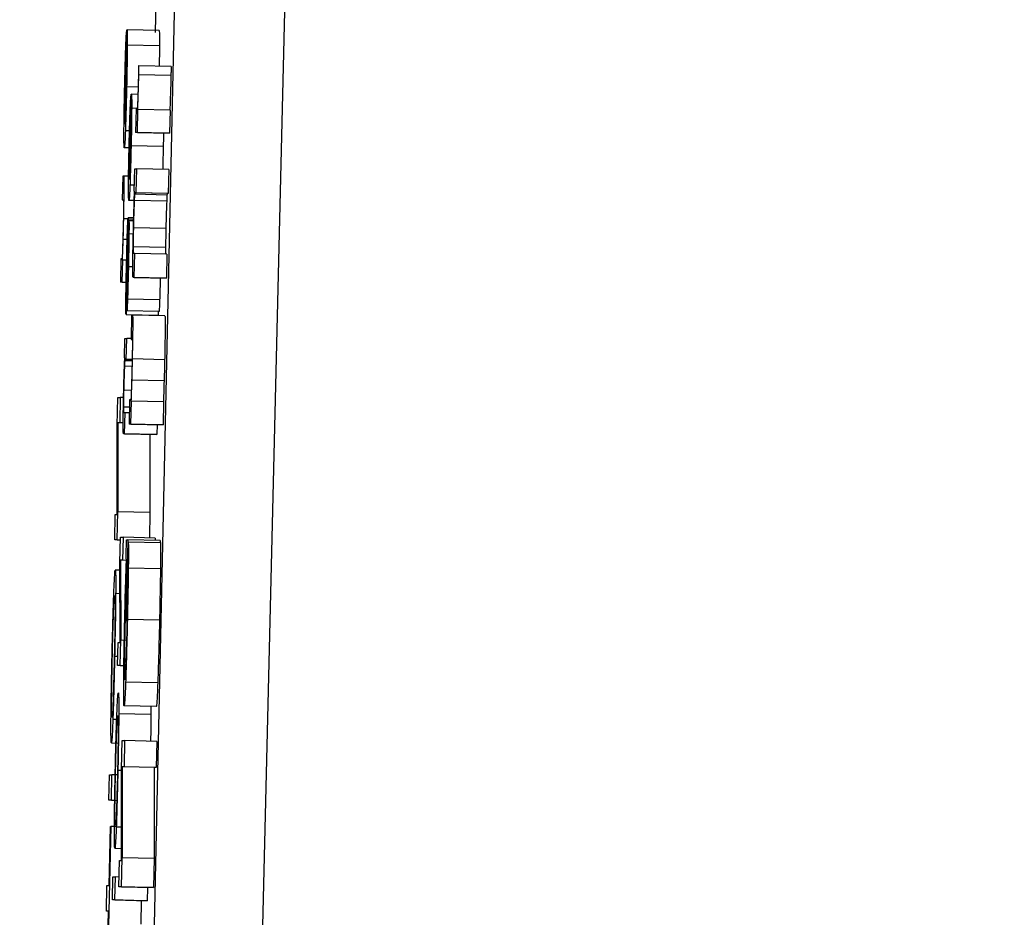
# Model space of a CAD drawing. Header units: inches. Extents: x 170 to 288, y 234 to 248.
# Tile 87 of 192: x 185.9861 to 186.0062, y 243.8497 to 243.868. Entities that reach past the tile are written whole.
import ezdxf

# ---------------------------------------------------------------- set-up
doc = ezdxf.new("R2010")
doc.units = ezdxf.units.IN
doc.header["$LTSCALE"] = 0.25
doc.header["$MEASUREMENT"] = 0
doc.layers.add('ANNOTATIONS', color=1, linetype='Continuous')
doc.layers.add('SLIM E GUIDE MOTOR LH', color=7, linetype='Continuous')
doc.styles.add('ARIAL', font='arial.ttf', dxfattribs={"height": 0.09375})
doc.dimstyles.new('STANDARD$0', dxfattribs={"dimtxt": 0.09375, "dimasz": 0.09375, "dimexe": 0.03125, "dimexo": 0.046875, "dimgap": 0.09, "dimtad": 0, "dimtih": 1, "dimtoh": 1, "dimdec": 4, "dimzin": 0, "dimdsep": 46, "dimtxsty": 'ARIAL', "dimcen": 0.09, "dimadec": 0, "dimazin": 0, "dimtfac": 1, "dimtdec": 4, "dimtofl": 0, "dimtmove": 0, "dimatfit": 1, "dimfxl": 1, "dimtolj": 1, "dimtzin": 0, "dimarcsym": 0})

# ---------------------------------------------------------------- blocks, each defined once
blk = doc.blocks.new('*D11')
at = {"layer": 'ANNOTATIONS', "color": 0, "lineweight": -2, "transparency": 16777216}
for p, q in [((185.619147, 244.143778), (187.017616, 244.143778)), ((186.986366, 244.050028), (186.986366, 242.359041)), ((186.986366, 240.233194), (186.986366, 241.924181)), ((185.70893, 240.139444), (187.017616, 240.139444))]:
    blk.add_line(p, q, dxfattribs=at)
at = {"layer": 'ANNOTATIONS', "color": 0, "transparency": 16777216}
for points in [[(186.970741, 244.050028), (187.001991, 244.050028), (186.986366, 244.143778)], [(186.970741, 240.233194), (187.001991, 240.233194), (186.986366, 240.139444)]]:
    blk.add_solid(points, dxfattribs=at)
at = {"layer": 'defpoints', "color": 0, "transparency": 16777216}
for p in [(185.572272, 244.143778), (186.986366, 244.143778), (185.662055, 240.139444)]:
    blk.add_point(p, dxfattribs=at)
at = {"layer": 'ANNOTATIONS', "color": 0, "transparency": 16777216, "insert": (186.986366, 242.141611), "char_height": 0.09375, "attachment_point": 5, "style": 'ARIAL'}
blk.add_mtext('\\A1;OPENING \\PHEIGHT', dxfattribs=at)

msp = doc.modelspace()

# ---------------------------------------------------------------- linework, layer by layer
at = {"layer": 'SLIM E GUIDE MOTOR LH'}
for p, q in [((185.98837, 243.829103), (185.990735, 243.937195)), ((185.993123, 243.937238), (185.990539, 243.829118)), ((185.988844, 243.868382), (185.98883, 243.867751)), ((185.988211, 243.865879), (185.988254, 243.867799)), ((185.988249, 243.867764), (185.988238, 243.867285)), ((185.988253, 243.867764), (185.988249, 243.867764)), ((185.988914, 243.867795), (185.988258, 243.867809)), ((185.988919, 243.867477), (185.988263, 243.867492)), ((185.988217, 243.865899), (185.988249, 243.86733)), ((185.988242, 243.867285), (185.988238, 243.867285)), ((185.988237, 243.867064), (185.988228, 243.867064)), ((185.988502, 243.86707), (185.988495, 243.86707)), ((185.989158, 243.867055), (185.988502, 243.86707)), ((185.988233, 243.866857), (185.988222, 243.866857)), ((185.989155, 243.866874), (185.988499, 243.866888)), ((185.988227, 243.866604), (185.988216, 243.866604)), ((185.988485, 243.866637), (185.98825, 243.866642)), ((185.988304, 243.864755), (185.988342, 243.866483)), ((185.988337, 243.866451), (185.988328, 243.866021)), ((185.988342, 243.866451), (185.988337, 243.866451)), ((185.988481, 243.866489), (185.988347, 243.866492)), ((185.988219, 243.866262), (185.988209, 243.866262)), ((185.98831, 243.864773), (185.988339, 243.866061)), ((185.988465, 243.866204), (185.988353, 243.866206)), ((185.988445, 243.866201), (185.988434, 243.86571)), ((185.988464, 243.866201), (185.988445, 243.866201)), ((185.988471, 243.86571), (185.988482, 243.86618)), ((185.988482, 243.86618), (185.988476, 243.86618)), ((185.989138, 243.866166), (185.988482, 243.86618)), ((185.989138, 243.866166), (185.989127, 243.865695)), ((185.988214, 243.866011), (185.988207, 243.866011)), ((185.988332, 243.86602), (185.988328, 243.866021)), ((185.98831, 243.865744), (185.988224, 243.865746)), ((185.988328, 243.865821), (185.988318, 243.865821)), ((185.988471, 243.86571), (185.988434, 243.86571)), ((185.98909, 243.865695), (185.988434, 243.86571)), ((185.988471, 243.86571), (185.989127, 243.865695)), ((185.989127, 243.865695), (185.98909, 243.865695)), ((185.988323, 243.865635), (185.988313, 243.865635)), ((185.988301, 243.865398), (185.988202, 243.8654)), ((185.988318, 243.865407), (185.988307, 243.865408)), ((185.988997, 243.865427), (185.988341, 243.865441)), ((185.988312, 243.865099), (185.988301, 243.8651)), ((185.988307, 243.864873), (185.988299, 243.864874)), ((185.988407, 243.864516), (185.988417, 243.864971)), ((185.988417, 243.864971), (185.988455, 243.864971)), ((185.988444, 243.86448), (185.988455, 243.864971)), ((185.989111, 243.864957), (185.988455, 243.864971)), ((185.989111, 243.864957), (185.9891, 243.864466)), ((185.988171, 243.864819), (185.988161, 243.86434)), ((185.988196, 243.864819), (185.988171, 243.864819)), ((185.988291, 243.864817), (185.988196, 243.864819)), ((185.98841, 243.864633), (185.988318, 243.864635)), ((185.988413, 243.864516), (185.988407, 243.864516)), ((185.989074, 243.864435), (185.988418, 243.86445)), ((185.988425, 243.86448), (185.988444, 243.86448)), ((185.989081, 243.864466), (185.988425, 243.86448)), ((185.9891, 243.864466), (185.988444, 243.86448)), ((185.9891, 243.864466), (185.989081, 243.864466)), ((185.988161, 243.86434), (185.988184, 243.86434)), ((185.988405, 243.864321), (185.988297, 243.864324)), ((185.989068, 243.864307), (185.988412, 243.864322)), ((185.988278, 243.863946), (185.98819, 243.863948)), ((185.988395, 243.863969), (185.988281, 243.863971)), ((185.988394, 243.863937), (185.988284, 243.86394)), ((185.988286, 243.86348), (185.988295, 243.863911)), ((185.988295, 243.863911), (185.988296, 243.863911)), ((185.988393, 243.863908), (185.988296, 243.863911)), ((185.988291, 243.863735), (185.988284, 243.863735)), ((185.988386, 243.863639), (185.988298, 243.863641)), ((185.989051, 243.86375), (185.988395, 243.863765)), ((185.988261, 243.863528), (185.988179, 243.86353)), ((185.989044, 243.863361), (185.988388, 243.863376)), ((185.988416, 243.863243), (185.988392, 243.863243)), ((185.988405, 243.862752), (185.988416, 243.863243)), ((185.989072, 243.863228), (185.988416, 243.863243)), ((185.988134, 243.863133), (185.988123, 243.862654)), ((185.988157, 243.863133), (185.988134, 243.863133)), ((185.98816, 243.862654), (185.98817, 243.863108)), ((185.98817, 243.863108), (185.988165, 243.863108)), ((185.98825, 243.863106), (185.98817, 243.863108)), ((185.988259, 243.862703), (185.988268, 243.863172)), ((185.988275, 243.863217), (185.988269, 243.862898)), ((185.989072, 243.863228), (185.989061, 243.862738)), ((185.988265, 243.863013), (185.988254, 243.863013)), ((185.988375, 243.86297), (185.988286, 243.862972)), ((185.98816, 243.862654), (185.988123, 243.862654)), ((185.988241, 243.862651), (185.988123, 243.862654)), ((185.98816, 243.862654), (185.988241, 243.862652)), ((185.988405, 243.862752), (185.988381, 243.862752)), ((185.989037, 243.862738), (185.988381, 243.862752)), ((185.988405, 243.862752), (185.989061, 243.862738)), ((185.989061, 243.862738), (185.989037, 243.862738)), ((185.988248, 243.862429), (185.988238, 243.861998)), ((185.988264, 243.862512), (185.988265, 243.862503)), ((185.988924, 243.862297), (185.988268, 243.862312)), ((185.988911, 243.862058), (185.988255, 243.862072)), ((185.988896, 243.862058), (185.988894, 243.861984)), ((185.988238, 243.861998), (185.988894, 243.861984)), ((185.988351, 243.86198), (185.98834, 243.861489)), ((185.988376, 243.86198), (185.988351, 243.86198)), ((185.989032, 243.861966), (185.988376, 243.86198)), ((185.988207, 243.861109), (185.988216, 243.861509)), ((185.988216, 243.861509), (185.988252, 243.861509)), ((185.988243, 243.861078), (185.988252, 243.861509)), ((185.98834, 243.861507), (185.988252, 243.861509)), ((185.98834, 243.861489), (185.988364, 243.861489)), ((185.988212, 243.861109), (185.988207, 243.861109)), ((185.988363, 243.861048), (185.988218, 243.861051)), ((185.988224, 243.861078), (185.988243, 243.861078)), ((185.988363, 243.861075), (185.988224, 243.861078)), ((185.988363, 243.861075), (185.988243, 243.861078)), ((185.989026, 243.861074), (185.98837, 243.861088)), ((185.98836, 243.860935), (185.988212, 243.860939)), ((185.989015, 243.860645), (185.988359, 243.860659)), ((185.988346, 243.860446), (185.988197, 243.860449)), ((185.988058, 243.859729), (185.988071, 243.860305)), ((185.988071, 243.860305), (185.988121, 243.860305)), ((185.988121, 243.860305), (185.98811, 243.859784)), ((185.988188, 243.860303), (185.988121, 243.860305)), ((185.988312, 243.860252), (185.988301, 243.859761)), ((185.988336, 243.860252), (185.988312, 243.860252)), ((185.988339, 243.859761), (185.988349, 243.860227)), ((185.988349, 243.860227), (185.988345, 243.860227)), ((185.989005, 243.860212), (185.988349, 243.860227)), ((185.988309, 243.860106), (185.988191, 243.860108)), ((185.989005, 243.860212), (185.988995, 243.859747)), ((185.988219, 243.859992), (185.988195, 243.859992)), ((185.988209, 243.859561), (185.988219, 243.859992)), ((185.988306, 243.85999), (185.988219, 243.859992)), ((185.988058, 243.857915), (185.988058, 243.859729)), ((185.98807, 243.859783), (185.988069, 243.85797)), ((185.98811, 243.859784), (185.98807, 243.859783)), ((185.988179, 243.859781), (185.98807, 243.859783)), ((185.988179, 243.859782), (185.98811, 243.859784)), ((185.988339, 243.859761), (185.988301, 243.859761)), ((185.988957, 243.859747), (185.988301, 243.859761)), ((185.988339, 243.859761), (185.988995, 243.859747)), ((185.98887, 243.859749), (185.988865, 243.859546)), ((185.988995, 243.859747), (185.988957, 243.859747)), ((185.988209, 243.859561), (185.988185, 243.859561)), ((185.988841, 243.859546), (185.988185, 243.859561)), ((185.988209, 243.859561), (185.988865, 243.859546)), ((185.988726, 243.859549), (185.988725, 243.857956)), ((185.988865, 243.859546), (185.988841, 243.859546)), ((185.988006, 243.857394), (185.988018, 243.857915)), ((185.988018, 243.857915), (185.988058, 243.857915)), ((185.988056, 243.857394), (185.988069, 243.85797)), ((185.988725, 243.857956), (185.988069, 243.85797)), ((185.988725, 243.857956), (185.988714, 243.857437)), ((185.988114, 243.85693), (185.988125, 243.857448)), ((185.988125, 243.857448), (185.988176, 243.857449)), ((185.988176, 243.857449), (185.988165, 243.856979)), ((185.988832, 243.857434), (185.988176, 243.857449)), ((185.988832, 243.857434), (185.988831, 243.857387)), ((185.988056, 243.857394), (185.988006, 243.857394)), ((185.988124, 243.857392), (185.988006, 243.857394)), ((185.988056, 243.857394), (185.988124, 243.857393)), ((185.988277, 243.857399), (185.98824, 243.855745)), ((185.988241, 243.857067), (185.988249, 243.857399)), ((185.988249, 243.857399), (185.988277, 243.857399)), ((185.988283, 243.857356), (185.988271, 243.856822)), ((185.988933, 243.857385), (185.988277, 243.857399)), ((185.988283, 243.857356), (185.988939, 243.857341)), ((185.988933, 243.857385), (185.988932, 243.857341)), ((185.988245, 243.856944), (185.988241, 243.857067)), ((185.988118, 243.855298), (185.988114, 243.85693)), ((185.988126, 243.856979), (185.988129, 243.855348)), ((185.988165, 243.856979), (185.988126, 243.856979)), ((185.988244, 243.856977), (185.988126, 243.856979)), ((185.988244, 243.856978), (185.988165, 243.856979)), ((185.988233, 243.855745), (185.98826, 243.856926)), ((185.98894, 243.856806), (185.988284, 243.856821)), ((185.988114, 243.856779), (185.988018, 243.856781)), ((185.988252, 243.856589), (185.98824, 243.856589)), ((185.988115, 243.856297), (185.988026, 243.856299)), ((185.988234, 243.855788), (185.988219, 243.855789)), ((185.98824, 243.855745), (185.988233, 243.855745)), ((185.988921, 243.855756), (185.988265, 243.855771)), ((185.988067, 243.854829), (185.988078, 243.855298)), ((185.988078, 243.855298), (185.988118, 243.855298)), ((185.988117, 243.854829), (185.988129, 243.855348)), ((185.988248, 243.855345), (185.988129, 243.855348)), ((185.988071, 243.855016), (185.988005, 243.855017)), ((185.988117, 243.854829), (185.988067, 243.854829)), ((185.988194, 243.854826), (185.988067, 243.854829)), ((185.988117, 243.854829), (185.988231, 243.854827)), ((185.988885, 243.854481), (185.98823, 243.854495)), ((185.988855, 243.853992), (185.988199, 243.854007)), ((185.988746, 243.853829), (185.98809, 243.853844)), ((185.988076, 243.853728), (185.987969, 243.853731)), ((185.98794, 243.853252), (185.988075, 243.853249)), ((185.988145, 243.852708), (185.988158, 243.853299)), ((185.988158, 243.853299), (185.988209, 243.853299)), ((185.988209, 243.853299), (185.988197, 243.852765)), ((185.988865, 243.853284), (185.988209, 243.853299)), ((185.988865, 243.853284), (185.988853, 243.85275)), ((185.987888, 243.85208), (185.9879, 243.852601)), ((185.9879, 243.852601), (185.98795, 243.852601)), ((185.987938, 243.85208), (185.98795, 243.852601)), ((185.988061, 243.852598), (185.98795, 243.852601)), ((185.988145, 243.852688), (185.988071, 243.85269)), ((185.988144, 243.85085), (185.988145, 243.852708)), ((185.988157, 243.852765), (185.988156, 243.850906)), ((185.988197, 243.852765), (185.988157, 243.852765)), ((185.988853, 243.85275), (185.988157, 243.852765)), ((185.988813, 243.85275), (185.988812, 243.850892)), ((185.988853, 243.85275), (185.988813, 243.85275)), ((185.988007, 243.852077), (185.987888, 243.85208)), ((185.987938, 243.85208), (185.987888, 243.85208)), ((185.987938, 243.85208), (185.988048, 243.852077)), ((185.987926, 243.851546), (185.987861, 243.848615)), ((185.987893, 243.850341), (185.98792, 243.851546)), ((185.98792, 243.851546), (185.987926, 243.851546)), ((185.988028, 243.851544), (185.987926, 243.851546)), ((185.988144, 243.851529), (185.988038, 243.851532)), ((185.98801, 243.851101), (185.988144, 243.851098)), ((185.988091, 243.850316), (185.988103, 243.85085)), ((185.988103, 243.85085), (185.988144, 243.85085)), ((185.988143, 243.850316), (185.988156, 243.850906)), ((185.988812, 243.850892), (185.988156, 243.850906)), ((185.988812, 243.850892), (185.988799, 243.850301)), ((185.987961, 243.850046), (185.987971, 243.850515)), ((185.987971, 243.850515), (185.988022, 243.850515)), ((185.988011, 243.850046), (185.988022, 243.850515)), ((185.988096, 243.850513), (185.988022, 243.850515)), ((185.987838, 243.84982), (185.987849, 243.850341)), ((185.987849, 243.850341), (185.987893, 243.850341)), ((185.988143, 243.850316), (185.988091, 243.850316)), ((185.988747, 243.850301), (185.988091, 243.850316)), ((185.988143, 243.850316), (185.988799, 243.850301)), ((185.988673, 243.850303), (185.988667, 243.850031)), ((185.988799, 243.850301), (185.988747, 243.850301)), ((185.988617, 243.850031), (185.987961, 243.850046)), ((185.988011, 243.850046), (185.987961, 243.850046)), ((185.988011, 243.850046), (185.988667, 243.850031)), ((185.988549, 243.850033), (185.988538, 243.849554)), ((185.988667, 243.850031), (185.988617, 243.850031)), ((185.987882, 243.84982), (185.987838, 243.84982)), ((185.987882, 243.849819), (185.987838, 243.84982)), ((185.987855, 243.848615), (185.987882, 243.84982))]:
    msp.add_line(p, q, dxfattribs=at)
for points, knots in [([(185.98823, 243.867361), (185.988232, 243.867425), (185.988238, 243.867579), (185.988244, 243.867709), (185.988247, 243.867751), (185.988249, 243.867764)], [0, 0, 0, 0, 0.325109, 0.780356, 1, 1, 1, 1]), ([(185.988254, 243.867799), (185.988254, 243.867801), (185.988256, 243.867806), (185.988257, 243.867808), (185.988258, 243.867809)], [0, 0, 0, 0, 0.50015, 1, 1, 1, 1]), ([(185.988258, 243.867809), (185.988259, 243.867805), (185.988262, 243.867793), (185.988264, 243.867683), (185.988264, 243.867539), (185.988263, 243.867492)], [0, 0, 0, 0, 0.301638, 0.767629, 1, 1, 1, 1]), ([(185.988914, 243.867795), (185.988915, 243.86779), (185.988918, 243.867778), (185.98892, 243.867669), (185.98892, 243.867525), (185.988919, 243.867477)], [0, 0, 0, 0, 0.301346, 0.767363, 1, 1, 1, 1]), ([(185.988263, 243.867492), (185.988263, 243.867407), (185.988261, 243.867238), (185.988256, 243.866928), (185.988251, 243.866727), (185.98825, 243.866642)], [0, 0, 0, 0, 0.365646, 0.731493, 1, 1, 1, 1]), ([(185.988919, 243.867477), (185.988919, 243.867394), (185.988918, 243.867274), (185.988915, 243.867112), (185.988914, 243.867061)], [0, 0, 0, 0, 0.6879173, 1, 1, 1, 1]), ([(185.98821, 243.866597), (185.988212, 243.866686), (185.988217, 243.866905), (185.988224, 243.867168), (185.988229, 243.867316), (185.98823, 243.867361)], [0, 0, 0, 0, 0.326496, 0.798315, 1, 1, 1, 1]), ([(185.988238, 243.867285), (185.988236, 243.867256), (185.988233, 243.867196), (185.98823, 243.867108), (185.988228, 243.867064)], [0, 0, 0, 0, 0.496075, 1, 1, 1, 1]), ([(185.988249, 243.86733), (185.98825, 243.867307), (185.988252, 243.867272), (185.988252, 243.867128), (185.98825, 243.86696), (185.988247, 243.866783), (185.988245, 243.866674), (185.988244, 243.866629)], [0, 0, 0, 0, 0.336626, 0.526258, 0.717841, 0.882955, 1, 1, 1, 1]), ([(185.988228, 243.867064), (185.988227, 243.867037), (185.988225, 243.866975), (185.988223, 243.8669), (185.988222, 243.866857)], [0, 0, 0, 0, 0.425766, 1, 1, 1, 1]), ([(185.988495, 243.86707), (185.988495, 243.867053), (185.988494, 243.867018), (185.988493, 243.866961), (185.988492, 243.866923), (185.988492, 243.866901)], [0, 0, 0, 0, 0.309666, 0.619482, 1, 1, 1, 1]), ([(185.988499, 243.866888), (185.988499, 243.866919), (185.988501, 243.86698), (185.988502, 243.86704), (185.988502, 243.86707)], [0, 0, 0, 0, 0.497202, 1, 1, 1, 1]), ([(185.989158, 243.867055), (185.989158, 243.867025), (185.989157, 243.866965), (185.989155, 243.866904), (185.989155, 243.866874)], [0, 0, 0, 0, 0.498329, 1, 1, 1, 1]), ([(185.988222, 243.866857), (185.988221, 243.866835), (185.98822, 243.86679), (185.988218, 243.866706), (185.988216, 243.866643), (185.988216, 243.866604)], [0, 0, 0, 0, 0.2738292, 0.5474511, 1, 1, 1, 1]), ([(185.988492, 243.866901), (185.98849, 243.866815), (185.988486, 243.86666), (185.98848, 243.86646), (185.988477, 243.866375), (185.988475, 243.866333)], [0, 0, 0, 0, 0.390639, 0.706194, 1, 1, 1, 1]), ([(185.988476, 243.86618), (185.988479, 243.866256), (185.988484, 243.866373), (185.988492, 243.866614), (185.988496, 243.866782), (185.988498, 243.866875), (185.988499, 243.866888)], [0, 0, 0, 0, 0.447222, 0.699859, 0.954839, 1, 1, 1, 1]), ([(185.989155, 243.866874), (185.989153, 243.866805), (185.98915, 243.866667), (185.989143, 243.866448), (185.989137, 243.866286), (185.989133, 243.866196), (185.989132, 243.866166)], [0, 0, 0, 0, 0.222569, 0.444484, 0.808351, 1, 1, 1, 1]), ([(185.988195, 243.865723), (185.988196, 243.865808), (185.988198, 243.865978), (185.988203, 243.866295), (185.988208, 243.866505), (185.98821, 243.866597)], [0, 0, 0, 0, 0.358184, 0.717025, 1, 1, 1, 1]), ([(185.988216, 243.866604), (185.988215, 243.866556), (185.988212, 243.866438), (185.98821, 243.866327), (185.988209, 243.866262)], [0, 0, 0, 0, 0.405763, 1, 1, 1, 1]), ([(185.98825, 243.866642), (185.988246, 243.866502), (185.98824, 243.866221), (185.988231, 243.865919), (185.988226, 243.865784), (185.988224, 243.865746)], [0, 0, 0, 0, 0.417895, 0.838411, 1, 1, 1, 1]), ([(185.988244, 243.866629), (185.988242, 243.866542), (185.988238, 243.866368), (185.988233, 243.866226), (185.988231, 243.866156)], [0, 0, 0, 0, 0.505159, 1, 1, 1, 1]), ([(185.98832, 243.866088), (185.988322, 243.86615), (185.988328, 243.866299), (185.988333, 243.866407), (185.988337, 243.866442), (185.988337, 243.866451)], [0, 0, 0, 0, 0.336182, 0.820284, 1, 1, 1, 1]), ([(185.988342, 243.866483), (185.988343, 243.866485), (185.988344, 243.866489), (185.988346, 243.866491), (185.988347, 243.866492)], [0, 0, 0, 0, 0.499586, 1, 1, 1, 1]), ([(185.988347, 243.866492), (185.988348, 243.866488), (185.988351, 243.866477), (185.988354, 243.866374), (185.988353, 243.866241), (185.988353, 243.866206)], [0, 0, 0, 0, 0.3055418, 0.8180398, 1, 1, 1, 1]), ([(185.988209, 243.866262), (185.988208, 243.866223), (185.988207, 243.866123), (185.988207, 243.866053), (185.988207, 243.866011)], [0, 0, 0, 0, 0.3965, 1, 1, 1, 1]), ([(185.988475, 243.866333), (185.988474, 243.866302), (185.988469, 243.866206), (185.988466, 243.866203), (185.988464, 243.866201)], [0, 0, 0, 0, 0.324374, 1, 1, 1, 1]), ([(185.988231, 243.866156), (185.988229, 243.866112), (185.988225, 243.865995), (185.98822, 243.865933), (185.988218, 243.865906), (185.988217, 243.865899)], [0, 0, 0, 0, 0.298394, 0.802762, 1, 1, 1, 1]), ([(185.988301, 243.865401), (185.988303, 243.865481), (185.988307, 243.865669), (185.988314, 243.865908), (185.988318, 243.86604), (185.98832, 243.866088)], [0, 0, 0, 0, 0.319507, 0.752368, 1, 1, 1, 1]), ([(185.988339, 243.866061), (185.98834, 243.866033), (185.988343, 243.865996), (185.988342, 243.865821), (185.98834, 243.865667), (185.988337, 243.865529), (185.988335, 243.865452), (185.988335, 243.86543)], [0, 0, 0, 0, 0.451276, 0.619139, 0.788357, 0.940492, 1, 1, 1, 1]), ([(185.988353, 243.866206), (185.988352, 243.866134), (185.988351, 243.865988), (185.988347, 243.865708), (185.988343, 243.865522), (185.988341, 243.865441)], [0, 0, 0, 0, 0.361362, 0.724505, 1, 1, 1, 1]), ([(185.988207, 243.866011), (185.988207, 243.865981), (185.988208, 243.865907), (185.98821, 243.865889), (185.988211, 243.865879)], [0, 0, 0, 0, 0.396733, 1, 1, 1, 1]), ([(185.988328, 243.866021), (185.988326, 243.865994), (185.988323, 243.865941), (185.98832, 243.865861), (185.988318, 243.865821)], [0, 0, 0, 0, 0.496222, 1, 1, 1, 1]), ([(185.988202, 243.8654), (185.9882, 243.865411), (185.988196, 243.865431), (185.988195, 243.865592), (185.988195, 243.865702), (185.988195, 243.865723)], [0, 0, 0, 0, 0.5243, 0.9096, 1, 1, 1, 1]), ([(185.988224, 243.865746), (185.988222, 243.865683), (185.988216, 243.865524), (185.988208, 243.865416), (185.988204, 243.865405), (185.988202, 243.8654)], [0, 0, 0, 0, 0.2764365, 0.6922466, 1, 1, 1, 1]), ([(185.988318, 243.865821), (185.988317, 243.865794), (185.988316, 243.865738), (185.988314, 243.86567), (185.988313, 243.865635)], [0, 0, 0, 0, 0.490248, 1, 1, 1, 1]), ([(185.989002, 243.865697), (185.989002, 243.865687), (185.989001, 243.865603), (185.988999, 243.865509), (185.988997, 243.865427)], [0, 0, 0, 0, 0.12053, 1, 1, 1, 1]), ([(185.988313, 243.865635), (185.988312, 243.865615), (185.988311, 243.865575), (185.988309, 243.865499), (185.988308, 243.865443), (185.988307, 243.865408)], [0, 0, 0, 0, 0.272664, 0.545278, 1, 1, 1, 1]), ([(185.988289, 243.864615), (185.988289, 243.864687), (185.98829, 243.864833), (185.988295, 243.86512), (185.988299, 243.865314), (185.988301, 243.865401)], [0, 0, 0, 0, 0.355127, 0.711628, 1, 1, 1, 1]), ([(185.988307, 243.865408), (185.988306, 243.865363), (185.988304, 243.865255), (185.988302, 243.865157), (185.988301, 243.8651)], [0, 0, 0, 0, 0.415148, 1, 1, 1, 1]), ([(185.988341, 243.865441), (185.988338, 243.865325), (185.988333, 243.865091), (185.988324, 243.864814), (185.98832, 243.864685), (185.988318, 243.864635)], [0, 0, 0, 0, 0.377451, 0.756904, 1, 1, 1, 1]), ([(185.988335, 243.86543), (185.988333, 243.865359), (185.98833, 243.865215), (185.988326, 243.865074), (185.988324, 243.865013), (185.988323, 243.865004)], [0, 0, 0, 0, 0.457705, 0.918963, 1, 1, 1, 1]), ([(185.988997, 243.865427), (185.988994, 243.865308), (185.98899, 243.86514), (185.988986, 243.865), (185.988985, 243.864959)], [0, 0, 0, 0, 0.710349, 1, 1, 1, 1]), ([(185.988301, 243.8651), (185.988301, 243.865061), (185.9883, 243.86497), (185.988299, 243.864909), (185.988299, 243.864874)], [0, 0, 0, 0, 0.423515, 1, 1, 1, 1]), ([(185.988299, 243.864874), (185.9883, 243.864847), (185.9883, 243.864779), (185.988303, 243.864764), (185.988304, 243.864755)], [0, 0, 0, 0, 0.4006789, 1, 1, 1, 1]), ([(185.988323, 243.865004), (185.988322, 243.864968), (185.988318, 243.864863), (185.988314, 243.864806), (185.988311, 243.864781), (185.98831, 243.864773)], [0, 0, 0, 0, 0.261398, 0.770104, 1, 1, 1, 1]), ([(185.98819, 243.863948), (185.988192, 243.864058), (185.988196, 243.864246), (185.9882, 243.864495), (185.988202, 243.864673), (185.9882, 243.8648), (185.988198, 243.864812), (185.988196, 243.864819)], [0, 0, 0, 0, 0.2191428, 0.3780151, 0.5377131, 0.7205526, 1, 1, 1, 1]), ([(185.988297, 243.864324), (185.988295, 243.864328), (185.988291, 243.86434), (185.988288, 243.864446), (185.988289, 243.864585), (185.988289, 243.864615)], [0, 0, 0, 0, 0.337998, 0.857575, 1, 1, 1, 1]), ([(185.988318, 243.864635), (185.988315, 243.864579), (185.988309, 243.864429), (185.988302, 243.864337), (185.988298, 243.864327), (185.988297, 243.864324)], [0, 0, 0, 0, 0.266216, 0.712092, 1, 1, 1, 1]), ([(185.988387, 243.863662), (185.98839, 243.863798), (185.988396, 243.864027), (185.988404, 243.864305), (185.988409, 243.864444), (185.988412, 243.864501), (185.988413, 243.864516)], [0, 0, 0, 0, 0.386152, 0.648559, 0.910824, 1, 1, 1, 1]), ([(185.988412, 243.864322), (185.988413, 243.864347), (185.988415, 243.864405), (185.988417, 243.864434), (185.988418, 243.86445)], [0, 0, 0, 0, 0.433759, 1, 1, 1, 1]), ([(185.988418, 243.86445), (185.98842, 243.864459), (185.988422, 243.864479), (185.988424, 243.86448), (185.988425, 243.86448)], [0, 0, 0, 0, 0.496779, 1, 1, 1, 1]), ([(185.989081, 243.864466), (185.98908, 243.864465), (185.989078, 243.864465), (185.989076, 243.864445), (185.989074, 243.864435)], [0, 0, 0, 0, 0.498585, 1, 1, 1, 1]), ([(185.988184, 243.86434), (185.988185, 243.864335), (185.988187, 243.864328), (185.988188, 243.864248), (185.988187, 243.864141), (185.988185, 243.863994), (185.988183, 243.863888), (185.988181, 243.863829)], [0, 0, 0, 0, 0.308085, 0.481161, 0.655912, 0.804644, 1, 1, 1, 1]), ([(185.988395, 243.863765), (185.988397, 243.863837), (185.9884, 243.863981), (185.988406, 243.864179), (185.98841, 243.864273), (185.988412, 243.864322)], [0, 0, 0, 0, 0.327093, 0.655177, 1, 1, 1, 1]), ([(185.989068, 243.864307), (185.989065, 243.86424), (185.989061, 243.864126), (185.989055, 243.863915), (185.989052, 243.863798), (185.989051, 243.86375)], [0, 0, 0, 0, 0.464816, 0.780962, 1, 1, 1, 1]), ([(185.989074, 243.864435), (185.989074, 243.864423), (185.989072, 243.864397), (185.989069, 243.86434), (185.989068, 243.864307)], [0, 0, 0, 0, 0.43421, 1, 1, 1, 1]), ([(185.988179, 243.86353), (185.988181, 243.863584), (185.988184, 243.863719), (185.988188, 243.863863), (185.98819, 243.863948)], [0, 0, 0, 0, 0.405717, 1, 1, 1, 1]), ([(185.988267, 243.863711), (185.988269, 243.863774), (185.988274, 243.8639), (185.988279, 243.863965), (185.988281, 243.86397), (185.988281, 243.863971)], [0, 0, 0, 0, 0.41408, 0.829034, 1, 1, 1, 1]), ([(185.988281, 243.863971), (185.988282, 243.86397), (185.988283, 243.863968), (185.988284, 243.86395), (185.988284, 243.86394)], [0, 0, 0, 0, 0.4371815, 1, 1, 1, 1]), ([(185.988284, 243.86394), (185.988284, 243.863918), (185.988285, 243.863879), (185.988285, 243.863793), (185.988284, 243.863744), (185.988284, 243.863735)], [0, 0, 0, 0, 0.525834, 0.914583, 1, 1, 1, 1]), ([(185.988296, 243.863911), (185.988297, 243.863899), (185.988299, 243.863876), (185.988299, 243.86376), (185.988298, 243.863669), (185.988298, 243.863641)], [0, 0, 0, 0, 0.406096, 0.813139, 1, 1, 1, 1]), ([(185.988181, 243.863829), (185.98818, 243.863759), (185.988176, 243.863618), (185.988171, 243.863447), (185.988168, 243.86336), (185.988167, 243.863322)], [0, 0, 0, 0, 0.364235, 0.727515, 1, 1, 1, 1]), ([(185.988248, 243.86299), (185.988251, 243.863124), (185.988256, 243.863352), (185.988263, 243.863592), (185.988266, 243.863686), (185.988267, 243.863711)], [0, 0, 0, 0, 0.511426, 0.870617, 1, 1, 1, 1]), ([(185.988284, 243.863735), (185.988283, 243.863682), (185.988281, 243.863521), (185.988278, 243.863339), (185.988275, 243.863217)], [0, 0, 0, 0, 0.32692, 1, 1, 1, 1]), ([(185.988298, 243.863641), (185.988297, 243.863581), (185.988295, 243.863433), (185.988291, 243.863195), (185.988287, 243.86303), (185.988286, 243.862972)], [0, 0, 0, 0, 0.30834, 0.758051, 1, 1, 1, 1]), ([(185.988375, 243.862995), (185.988376, 243.863068), (185.988378, 243.863213), (185.988383, 243.863454), (185.988386, 243.863603), (185.988387, 243.863662)], [0, 0, 0, 0, 0.378727, 0.755756, 1, 1, 1, 1]), ([(185.988388, 243.863376), (185.988389, 243.863413), (185.98839, 243.863485), (185.988392, 243.863624), (185.988394, 243.863718), (185.988395, 243.863765)], [0, 0, 0, 0, 0.336571, 0.671243, 1, 1, 1, 1]), ([(185.989051, 243.86375), (185.98905, 243.863683), (185.989047, 243.863567), (185.989045, 243.863435), (185.989045, 243.863381), (185.989044, 243.863361)], [0, 0, 0, 0, 0.473316, 0.814529, 1, 1, 1, 1]), ([(185.988165, 243.863108), (185.988168, 243.86317), (185.988172, 243.863297), (185.988177, 243.863452), (185.988179, 243.86353)], [0, 0, 0, 0, 0.494043, 1, 1, 1, 1]), ([(185.988271, 243.86354), (185.98827, 243.863537), (185.988269, 243.86353), (185.988266, 243.863473), (185.988265, 243.863421), (185.988264, 243.863401)], [0, 0, 0, 0, 0.376658, 0.754713, 1, 1, 1, 1]), ([(185.988268, 243.863172), (185.988269, 243.863218), (185.98827, 243.863311), (185.988271, 243.863396), (185.988272, 243.863439)], [0, 0, 0, 0, 0.495377, 1, 1, 1, 1]), ([(185.988272, 243.863522), (185.988272, 243.863525), (185.988272, 243.863531), (185.988271, 243.863538), (185.988271, 243.863539), (185.988271, 243.86354)], [0, 0, 0, 0, 0.304653, 0.610568, 1, 1, 1, 1]), ([(185.988272, 243.863439), (185.988272, 243.863454), (185.988272, 243.863481), (185.988272, 243.863505), (185.988272, 243.863516), (185.988272, 243.863522)], [0, 0, 0, 0, 0.373872, 0.68352, 1, 1, 1, 1]), ([(185.988287, 243.863383), (185.988287, 243.863399), (185.988287, 243.863435), (185.988287, 243.863461), (185.988286, 243.863474), (185.988286, 243.86348)], [0, 0, 0, 0, 0.2693291, 0.6308804, 1, 1, 1, 1]), ([(185.988167, 243.863322), (185.988165, 243.863268), (185.988161, 243.863177), (185.988158, 243.863135), (185.988157, 243.863133), (185.988157, 243.863133)], [0, 0, 0, 0, 0.537564, 0.912386, 1, 1, 1, 1]), ([(185.988264, 243.863401), (185.988263, 243.863355), (185.988259, 243.863238), (185.988256, 243.863098), (185.988254, 243.863013)], [0, 0, 0, 0, 0.389445, 1, 1, 1, 1]), ([(185.988285, 243.863199), (185.988286, 243.863253), (185.988287, 243.863321), (185.988287, 243.863372), (185.988287, 243.863383)], [0, 0, 0, 0, 0.781238, 1, 1, 1, 1]), ([(185.988392, 243.863243), (185.988391, 243.863247), (185.988389, 243.863253), (185.988388, 243.86332), (185.988388, 243.863364), (185.988388, 243.863376)], [0, 0, 0, 0, 0.616674, 0.891074, 1, 1, 1, 1]), ([(185.989044, 243.863361), (185.989044, 243.863333), (185.989044, 243.86326), (185.989046, 243.863233), (185.989048, 243.86323), (185.989048, 243.863228)], [0, 0, 0, 0, 0.2816826, 0.7190869, 1, 1, 1, 1]), ([(185.98828, 243.862957), (185.988281, 243.862997), (185.988283, 243.86308), (185.988284, 243.863159), (185.988285, 243.863199)], [0, 0, 0, 0, 0.49265, 1, 1, 1, 1]), ([(185.988235, 243.862254), (185.988235, 243.862327), (185.988237, 243.862495), (185.988243, 243.862763), (185.988246, 243.862935), (185.988248, 243.86299)], [0, 0, 0, 0, 0.345618, 0.791197, 1, 1, 1, 1]), ([(185.988254, 243.863013), (185.988252, 243.862912), (185.988248, 243.862765), (185.988247, 243.862643), (185.988246, 243.862604)], [0, 0, 0, 0, 0.680369, 1, 1, 1, 1]), ([(185.988269, 243.862898), (185.988268, 243.862843), (185.988267, 243.862743), (185.988265, 243.86263), (185.988264, 243.862583), (185.988264, 243.862572)], [0, 0, 0, 0, 0.492623, 0.875828, 1, 1, 1, 1]), ([(185.988286, 243.862972), (185.988283, 243.862843), (185.988278, 243.862624), (185.988271, 243.862409), (185.988269, 243.862327), (185.988268, 243.862312)], [0, 0, 0, 0, 0.540155, 0.915751, 1, 1, 1, 1]), ([(185.988271, 243.862627), (185.988273, 243.86267), (185.988276, 243.86277), (185.988278, 243.862889), (185.98828, 243.862957)], [0, 0, 0, 0, 0.432027, 1, 1, 1, 1]), ([(185.988381, 243.862752), (185.988379, 243.862758), (185.988377, 243.862767), (185.988375, 243.862855), (185.988375, 243.862954), (185.988375, 243.862995)], [0, 0, 0, 0, 0.470366, 0.77717, 1, 1, 1, 1]), ([(185.988252, 243.862301), (185.988253, 243.86235), (185.988255, 243.862475), (185.988257, 243.862617), (185.988259, 243.862703)], [0, 0, 0, 0, 0.390505, 1, 1, 1, 1]), ([(185.988937, 243.86274), (185.988935, 243.862685), (185.988932, 243.862541), (185.988928, 243.862394), (185.988925, 243.862312), (185.988924, 243.862297)], [0, 0, 0, 0, 0.333876, 0.877955, 1, 1, 1, 1]), ([(185.988246, 243.862604), (185.988246, 243.862573), (185.988245, 243.862498), (185.988246, 243.862449), (185.988248, 243.862435), (185.988248, 243.862429)], [0, 0, 0, 0, 0.290722, 0.691944, 1, 1, 1, 1]), ([(185.988264, 243.862572), (185.988264, 243.862565), (185.988264, 243.862549), (185.988264, 243.862528), (185.988264, 243.862518), (185.988264, 243.862512)], [0, 0, 0, 0, 0.226927, 0.532536, 1, 1, 1, 1]), ([(185.988265, 243.862503), (185.988266, 243.862506), (185.988267, 243.862512), (185.988269, 243.862562), (185.988271, 243.862608), (185.988271, 243.862627)], [0, 0, 0, 0, 0.3688399, 0.7382556, 1, 1, 1, 1]), ([(185.988238, 243.861998), (185.988237, 243.862007), (185.988234, 243.862021), (185.988234, 243.86214), (185.988234, 243.862228), (185.988235, 243.862254)], [0, 0, 0, 0, 0.5002451, 0.8512965, 1, 1, 1, 1]), ([(185.988252, 243.862105), (185.988252, 243.862131), (185.988251, 243.862173), (185.988252, 243.862265), (185.988252, 243.862301)], [0, 0, 0, 0, 0.616447, 1, 1, 1, 1]), ([(185.988268, 243.862312), (185.988266, 243.862257), (185.988262, 243.862147), (185.988258, 243.862081), (185.988256, 243.862075), (185.988255, 243.862072)], [0, 0, 0, 0, 0.377675, 0.754931, 1, 1, 1, 1]), ([(185.988924, 243.862297), (185.988922, 243.862242), (185.988918, 243.862132), (185.988914, 243.862066), (185.988912, 243.86206), (185.988911, 243.862058)], [0, 0, 0, 0, 0.377268, 0.754949, 1, 1, 1, 1]), ([(185.988255, 243.862072), (185.988254, 243.862073), (185.988253, 243.862076), (185.988253, 243.862095), (185.988252, 243.862105)], [0, 0, 0, 0, 0.495303, 1, 1, 1, 1]), ([(185.98837, 243.861088), (185.988372, 243.8612), (185.988376, 243.861394), (185.98838, 243.861648), (185.988382, 243.861831), (185.988381, 243.861961), (185.988378, 243.861973), (185.988376, 243.86198)], [0, 0, 0, 0, 0.2190909, 0.3779362, 0.5375411, 0.7203937, 1, 1, 1, 1]), ([(185.989032, 243.861966), (185.989034, 243.861958), (185.989037, 243.861945), (185.989038, 243.861809), (185.989036, 243.861629), (185.989032, 243.861374), (185.989028, 243.861186), (185.989026, 243.861074)], [0, 0, 0, 0, 0.294675, 0.462573, 0.631919, 0.78067, 1, 1, 1, 1]), ([(185.988364, 243.861489), (185.988365, 243.861485), (185.988367, 243.861477), (185.988368, 243.861395), (185.988367, 243.861285), (185.988365, 243.861134), (185.988362, 243.861027), (185.988361, 243.860965)], [0, 0, 0, 0, 0.30796, 0.481169, 0.65588, 0.804659, 1, 1, 1, 1]), ([(185.988189, 243.86036), (185.988191, 243.860458), (185.988195, 243.860637), (185.988202, 243.860867), (185.988208, 243.861019), (185.988211, 243.861082), (185.988212, 243.861109)], [0, 0, 0, 0, 0.308525, 0.558851, 0.80878, 1, 1, 1, 1]), ([(185.988212, 243.860939), (185.988213, 243.860961), (185.988215, 243.861012), (185.988217, 243.861037), (185.988218, 243.861051)], [0, 0, 0, 0, 0.426988, 1, 1, 1, 1]), ([(185.988218, 243.861051), (185.988219, 243.86106), (185.988221, 243.861077), (185.988223, 243.861078), (185.988224, 243.861078)], [0, 0, 0, 0, 0.497502, 1, 1, 1, 1]), ([(185.988359, 243.860659), (185.98836, 243.860715), (185.988364, 243.860852), (185.988368, 243.861), (185.98837, 243.861088)], [0, 0, 0, 0, 0.402682, 1, 1, 1, 1]), ([(185.989026, 243.861074), (185.989024, 243.861014), (185.989021, 243.860867), (185.989017, 243.860728), (185.989015, 243.860645)], [0, 0, 0, 0, 0.4016058, 1, 1, 1, 1]), ([(185.988197, 243.860449), (185.988198, 243.860508), (185.988201, 243.860625), (185.988206, 243.860804), (185.98821, 243.860889), (185.988212, 243.860939)], [0, 0, 0, 0, 0.293004, 0.586592, 1, 1, 1, 1]), ([(185.988361, 243.860965), (185.988359, 243.860893), (185.988356, 243.86075), (185.988351, 243.860574), (185.988347, 243.860485), (185.988346, 243.860446)], [0, 0, 0, 0, 0.3640791, 0.7274386, 1, 1, 1, 1]), ([(185.988345, 243.860227), (185.988347, 243.860291), (185.988352, 243.86042), (185.988357, 243.860579), (185.988359, 243.860659)], [0, 0, 0, 0, 0.493931, 1, 1, 1, 1]), ([(185.989015, 243.860645), (185.989012, 243.860556), (185.989007, 243.860398), (185.989003, 243.860269), (185.989001, 243.860212)], [0, 0, 0, 0, 0.557511, 1, 1, 1, 1]), ([(185.988191, 243.860108), (185.988191, 243.860139), (185.988192, 243.860199), (185.988194, 243.860321), (185.988196, 243.860406), (185.988197, 243.860449)], [0, 0, 0, 0, 0.328259, 0.656239, 1, 1, 1, 1]), ([(185.988346, 243.860446), (185.988344, 243.860391), (185.98834, 243.860297), (185.988337, 243.860255), (185.988336, 243.860253), (185.988336, 243.860252)], [0, 0, 0, 0, 0.537381, 0.912548, 1, 1, 1, 1]), ([(185.988179, 243.859774), (185.98818, 243.859833), (185.988181, 243.859952), (185.988185, 243.860165), (185.988188, 243.860301), (185.988189, 243.86036)], [0, 0, 0, 0, 0.364808, 0.729004, 1, 1, 1, 1]), ([(185.988195, 243.859992), (185.988194, 243.859995), (185.988192, 243.86), (185.988191, 243.860063), (185.988191, 243.8601), (185.988191, 243.860108)], [0, 0, 0, 0, 0.646161, 0.924959, 1, 1, 1, 1]), ([(185.988185, 243.859561), (185.988184, 243.859566), (185.988181, 243.859574), (185.988179, 243.859651), (185.988179, 243.859739), (185.988179, 243.859774)], [0, 0, 0, 0, 0.475008, 0.796352, 1, 1, 1, 1]), ([(185.988283, 243.857356), (185.988284, 243.85733), (185.988286, 243.857268), (185.988287, 243.85708), (185.988285, 243.856889), (185.988284, 243.856821)], [0, 0, 0, 0, 0.305982, 0.75418, 1, 1, 1, 1]), ([(185.988939, 243.857341), (185.98894, 243.857316), (185.988942, 243.857253), (185.988943, 243.857066), (185.988941, 243.856874), (185.98894, 243.856806)], [0, 0, 0, 0, 0.305966, 0.754388, 1, 1, 1, 1]), ([(185.988211, 243.855743), (185.988215, 243.85592), (185.988223, 243.856277), (185.988236, 243.856687), (185.988243, 243.856876), (185.988245, 243.856944)], [0, 0, 0, 0, 0.388541, 0.779337, 1, 1, 1, 1]), ([(185.98826, 243.856926), (185.988257, 243.856909), (185.988253, 243.856881), (185.988245, 243.856725), (185.988241, 243.856617), (185.98824, 243.856589)], [0, 0, 0, 0, 0.510381, 0.871467, 1, 1, 1, 1]), ([(185.988284, 243.856821), (185.988283, 243.856718), (185.988279, 243.856461), (185.988272, 243.856086), (185.988267, 243.855837), (185.988265, 243.855771)], [0, 0, 0, 0, 0.3305164, 0.8227552, 1, 1, 1, 1]), ([(185.988271, 243.856822), (185.988272, 243.856801), (185.988273, 243.856749), (185.988273, 243.856616), (185.988272, 243.85649), (185.988271, 243.856448)], [0, 0, 0, 0, 0.314779, 0.772182, 1, 1, 1, 1]), ([(185.98894, 243.856806), (185.988939, 243.856703), (185.988935, 243.856446), (185.988928, 243.856071), (185.988923, 243.855822), (185.988921, 243.855756)], [0, 0, 0, 0, 0.3305145, 0.8227553, 1, 1, 1, 1]), ([(185.987988, 243.856299), (185.987992, 243.856392), (185.988001, 243.856619), (185.988011, 243.856761), (185.988016, 243.856775), (185.988018, 243.856781)], [0, 0, 0, 0, 0.30018, 0.734333, 1, 1, 1, 1]), ([(185.988018, 243.856781), (185.988021, 243.856761), (185.988027, 243.856729), (185.988028, 243.856482), (185.988027, 243.856329), (185.988026, 243.856299)], [0, 0, 0, 0, 0.540007, 0.911677, 1, 1, 1, 1]), ([(185.98824, 243.856589), (185.988238, 243.856522), (185.988233, 243.856362), (185.988225, 243.856078), (185.98822, 243.855873), (185.988219, 243.855789)], [0, 0, 0, 0, 0.298012, 0.709275, 1, 1, 1, 1]), ([(185.988271, 243.856448), (185.98827, 243.856375), (185.988267, 243.856191), (185.988263, 243.855947), (185.988259, 243.855792), (185.988259, 243.855766)], [0, 0, 0, 0, 0.353448, 0.891252, 1, 1, 1, 1]), ([(185.987952, 243.855015), (185.987957, 243.855223), (185.987966, 243.855605), (185.987979, 243.85604), (185.987986, 243.856231), (185.987988, 243.856299)], [0, 0, 0, 0, 0.433897, 0.794938, 1, 1, 1, 1]), ([(185.987985, 243.855934), (185.987988, 243.856019), (185.987997, 243.85623), (185.988003, 243.856249), (185.988007, 243.856259)], [0, 0, 0, 0, 0.399749, 1, 1, 1, 1]), ([(185.988026, 243.856299), (185.988025, 243.856204), (185.988023, 243.855978), (185.988016, 243.855526), (185.988008, 243.855183), (185.988005, 243.855017)], [0, 0, 0, 0, 0.2719909, 0.6479552, 1, 1, 1, 1]), ([(185.988007, 243.856259), (185.988009, 243.856247), (185.988014, 243.856225), (185.988014, 243.856015), (185.988013, 243.855927)], [0, 0, 0, 0, 0.584092, 1, 1, 1, 1]), ([(185.987959, 243.855015), (185.987963, 243.855187), (185.987969, 243.855475), (185.987979, 243.855779), (185.987983, 243.855895), (185.987985, 243.855934)], [0, 0, 0, 0, 0.494251, 0.829413, 1, 1, 1, 1]), ([(185.988013, 243.855927), (185.988013, 243.85584), (185.988011, 243.855666), (185.988005, 243.855337), (185.988, 243.855118), (185.987998, 243.855017)], [0, 0, 0, 0, 0.351794, 0.703649, 1, 1, 1, 1]), ([(185.98819, 243.854475), (185.988191, 243.854562), (185.988193, 243.854766), (185.988199, 243.855208), (185.988207, 243.855559), (185.988211, 243.855743)], [0, 0, 0, 0, 0.26001, 0.611557, 1, 1, 1, 1]), ([(185.988219, 243.855789), (185.988215, 243.855613), (185.988209, 243.855318), (185.988205, 243.855019), (185.988204, 243.854906), (185.988203, 243.854873)], [0, 0, 0, 0, 0.509373, 0.856388, 1, 1, 1, 1]), ([(185.988265, 243.855771), (185.988261, 243.85557), (185.988251, 243.855165), (185.988238, 243.854738), (185.988231, 243.854546), (185.98823, 243.854495)], [0, 0, 0, 0, 0.422015, 0.847104, 1, 1, 1, 1]), ([(185.988259, 243.855766), (185.988255, 243.855627), (185.988249, 243.85537), (185.98824, 243.855062), (185.988235, 243.854926), (185.988233, 243.854869)], [0, 0, 0, 0, 0.40855, 0.755549, 1, 1, 1, 1]), ([(185.988921, 243.855756), (185.988917, 243.855555), (185.988907, 243.855151), (185.988894, 243.854723), (185.988887, 243.854531), (185.988885, 243.854481)], [0, 0, 0, 0, 0.421996, 0.846958, 1, 1, 1, 1]), ([(185.987931, 243.853732), (185.987932, 243.853823), (185.987934, 243.854038), (185.987941, 243.854486), (185.987948, 243.854836), (185.987952, 243.855015)], [0, 0, 0, 0, 0.266444, 0.626664, 1, 1, 1, 1]), ([(185.987944, 243.8541), (185.987944, 243.854185), (185.987946, 243.854356), (185.987952, 243.854688), (185.987956, 243.854911), (185.987959, 243.855015)], [0, 0, 0, 0, 0.347733, 0.695375, 1, 1, 1, 1]), ([(185.988005, 243.855017), (185.987999, 243.854757), (185.987988, 243.85432), (185.987976, 243.853909), (185.98797, 243.853759), (185.987969, 243.853731)], [0, 0, 0, 0, 0.546916, 0.916223, 1, 1, 1, 1]), ([(185.987998, 243.855017), (185.987994, 243.854841), (185.987987, 243.854545), (185.987978, 243.854247), (185.987974, 243.854135), (185.987973, 243.854103)], [0, 0, 0, 0, 0.514126, 0.862967, 1, 1, 1, 1]), ([(185.988203, 243.854873), (185.988203, 243.854789), (185.988203, 243.854592), (185.988207, 243.854544), (185.988211, 243.854542), (185.988211, 243.854541)], [0, 0, 0, 0, 0.390525, 0.91554, 1, 1, 1, 1]), ([(185.988211, 243.854541), (185.988214, 243.85455), (185.98822, 243.854566), (185.988229, 243.854773), (185.988233, 243.854869)], [0, 0, 0, 0, 0.535285, 1, 1, 1, 1]), ([(185.988199, 243.854007), (185.988197, 243.854013), (185.988192, 243.85403), (185.988189, 243.854189), (185.98819, 243.854404), (185.98819, 243.854475)], [0, 0, 0, 0, 0.29742, 0.766681, 1, 1, 1, 1]), ([(185.98823, 243.854495), (185.988226, 243.854405), (185.988217, 243.854181), (185.988207, 243.854029), (185.988201, 243.854014), (185.988199, 243.854007)], [0, 0, 0, 0, 0.279683, 0.695731, 1, 1, 1, 1]), ([(185.988885, 243.854481), (185.988882, 243.854391), (185.988873, 243.854167), (185.988862, 243.854015), (185.988857, 243.853999), (185.988855, 243.853992)], [0, 0, 0, 0, 0.279737, 0.695869, 1, 1, 1, 1]), ([(185.988052, 243.853844), (185.988055, 243.853927), (185.988064, 243.854142), (185.988074, 243.854261), (185.988079, 243.854273), (185.988081, 243.854277)], [0, 0, 0, 0, 0.292231, 0.761365, 1, 1, 1, 1]), ([(185.988081, 243.854277), (185.988084, 243.854261), (185.988089, 243.854233), (185.988091, 243.854011), (185.98809, 243.853868), (185.98809, 243.853844)], [0, 0, 0, 0, 0.536551, 0.922808, 1, 1, 1, 1]), ([(185.987952, 243.853773), (185.98795, 243.853778), (185.987946, 243.85379), (185.987943, 243.853903), (185.987943, 243.854059), (185.987944, 243.8541)], [0, 0, 0, 0, 0.34006, 0.827106, 1, 1, 1, 1]), ([(185.987973, 243.854103), (185.98797, 243.854042), (185.987964, 243.853887), (185.987957, 243.853787), (185.987953, 243.853777), (185.987952, 243.853773)], [0, 0, 0, 0, 0.283373, 0.71672, 1, 1, 1, 1]), ([(185.988746, 243.853995), (185.988746, 243.853967), (185.988746, 243.853925), (185.988746, 243.853854), (185.988746, 243.853829)], [0, 0, 0, 0, 0.6519511, 1, 1, 1, 1]), ([(185.988018, 243.852688), (185.988022, 243.85286), (185.988031, 243.853207), (185.988043, 243.853604), (185.988049, 243.853781), (185.988052, 243.853844)], [0, 0, 0, 0, 0.391296, 0.785581, 1, 1, 1, 1]), ([(185.988049, 243.853515), (185.988052, 243.853595), (185.988061, 243.853786), (185.988067, 243.8538), (185.98807, 243.853808)], [0, 0, 0, 0, 0.419978, 1, 1, 1, 1]), ([(185.98807, 243.853808), (185.988073, 243.853798), (185.988078, 243.853781), (185.988078, 243.853591), (185.988078, 243.853509)], [0, 0, 0, 0, 0.5641015, 1, 1, 1, 1]), ([(185.98809, 243.853844), (185.988089, 243.85373), (185.988087, 243.853502), (185.988079, 243.853081), (185.988074, 243.852807), (185.988071, 243.85269)], [0, 0, 0, 0, 0.364098, 0.72881, 1, 1, 1, 1]), ([(185.988746, 243.853829), (185.988745, 243.853718), (185.988744, 243.853562), (185.98874, 243.853349), (185.988739, 243.853287)], [0, 0, 0, 0, 0.709727, 1, 1, 1, 1]), ([(185.98794, 243.853252), (185.987938, 243.853258), (185.987933, 243.853274), (185.98793, 243.853431), (185.987931, 243.853656), (185.987931, 243.853732)], [0, 0, 0, 0, 0.287492, 0.756765, 1, 1, 1, 1]), ([(185.987969, 243.853731), (185.987966, 243.853644), (185.987958, 243.853432), (185.987947, 243.853276), (185.987942, 243.853259), (185.98794, 243.853252)], [0, 0, 0, 0, 0.274529, 0.674381, 1, 1, 1, 1]), ([(185.988025, 243.852688), (185.988028, 243.852812), (185.988033, 243.85304), (185.988042, 243.85333), (185.988046, 243.853456), (185.988049, 243.853515)], [0, 0, 0, 0, 0.3910027, 0.7136682, 1, 1, 1, 1]), ([(185.988078, 243.853509), (185.988077, 243.853434), (185.988076, 243.853286), (185.988071, 243.852988), (185.988067, 243.852785), (185.988065, 243.85269)], [0, 0, 0, 0, 0.34705, 0.694892, 1, 1, 1, 1]), ([(185.988, 243.851533), (185.988001, 243.851644), (185.988003, 243.851866), (185.98801, 243.852288), (185.988016, 243.852567), (185.988018, 243.852688)], [0, 0, 0, 0, 0.362147, 0.725745, 1, 1, 1, 1]), ([(185.988012, 243.851864), (185.988012, 243.851937), (185.988013, 243.852084), (185.988018, 243.852384), (185.988023, 243.85259), (185.988025, 243.852688)], [0, 0, 0, 0, 0.344373, 0.689856, 1, 1, 1, 1]), ([(185.988071, 243.85269), (185.988067, 243.852507), (185.988059, 243.852168), (185.988047, 243.851773), (185.988041, 243.851599), (185.988038, 243.851532)], [0, 0, 0, 0, 0.421156, 0.776156, 1, 1, 1, 1]), ([(185.988065, 243.85269), (185.988062, 243.852564), (185.988056, 243.852332), (185.988048, 243.852047), (185.988043, 243.851922), (185.988041, 243.851867)], [0, 0, 0, 0, 0.402012, 0.737646, 1, 1, 1, 1]), ([(185.988021, 243.85157), (185.988019, 243.851575), (185.988014, 243.851588), (185.988011, 243.8517), (185.988012, 243.851836), (185.988012, 243.851864)], [0, 0, 0, 0, 0.385955, 0.875886, 1, 1, 1, 1]), ([(185.988041, 243.851867), (185.988039, 243.851811), (185.988032, 243.851661), (185.988026, 243.851581), (185.988022, 243.851573), (185.988021, 243.85157)], [0, 0, 0, 0, 0.282404, 0.753877, 1, 1, 1, 1]), ([(185.98801, 243.851101), (185.988008, 243.851106), (185.988003, 243.851121), (185.987999, 243.851268), (185.988, 243.851477), (185.988, 243.851533)], [0, 0, 0, 0, 0.289999, 0.808775, 1, 1, 1, 1]), ([(185.988038, 243.851532), (185.988035, 243.851455), (185.988027, 243.851254), (185.988017, 243.851121), (185.988012, 243.851107), (185.98801, 243.851101)], [0, 0, 0, 0, 0.263787, 0.691577, 1, 1, 1, 1])]:
    msp.add_open_spline(points, degree=3, knots=knots, dxfattribs=at)

# ---------------------------------------------------------------- dimensions: what is measured, and where the dimension line sits
at = {"layer": 'ANNOTATIONS'}
dim = msp.add_linear_dim(base=(186.986366, 244.143778), p1=(185.662055, 240.139444), p2=(185.572272, 244.143778), angle=90, text='OPENING \\PHEIGHT', dimstyle='STANDARD$0', dxfattribs=at)
dim.commit()
dim.dimension.update_dxf_attribs({"geometry": '*D11', "text_midpoint": (186.986366, 242.141611)})

doc.saveas('drawing.dxf')
